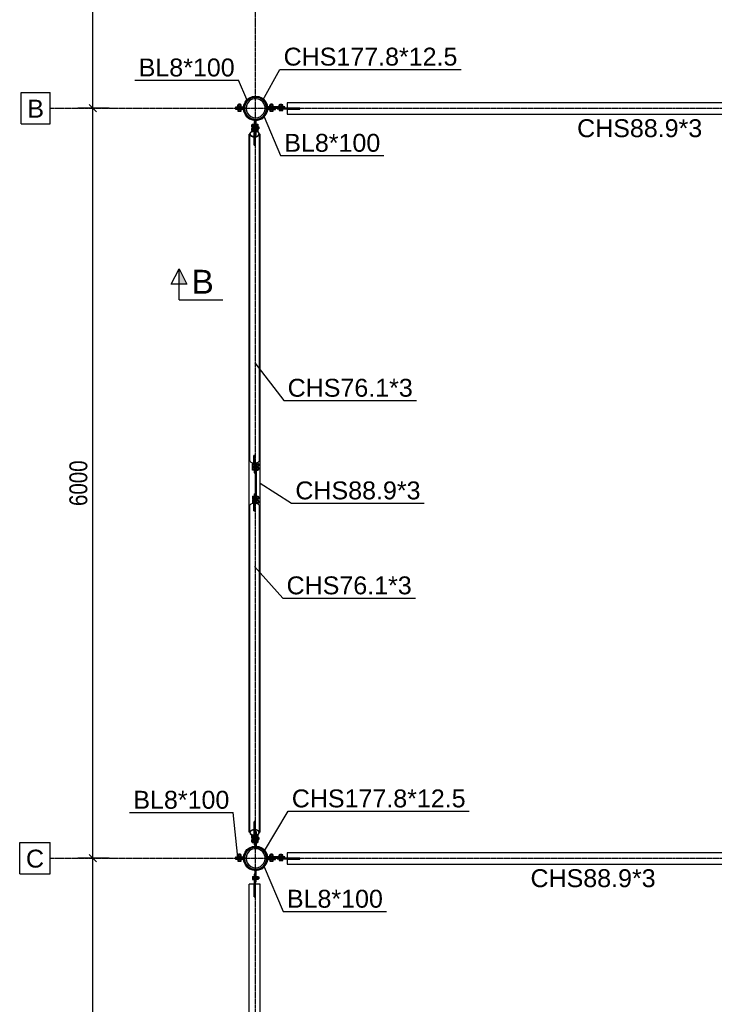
# Model space of a CAD drawing. Header units: millimetres. Extents: x 0 to 142951, y 0 to 27942.
# Tile 46 of 70: x 61060 to 66618, y 13331 to 21208. Entities that reach past the tile are written whole.
import ezdxf

# ---------------------------------------------------------------- set-up
doc = ezdxf.new("R2010")
doc.units = ezdxf.units.MM
doc.linetypes.add('DXK_LINE_DOT3', pattern=[5.9187, 2.979, -0.9799, 0.9799, -0.9799])
doc.styles.add('Arial', font='ARIAL.TTF', dxfattribs={"height": 0.2})
doc.styles.add('Arial Narrow', font='ARIALN.TTF', dxfattribs={"height": 0.2})

# ---------------------------------------------------------------- blocks, each defined once
blk = doc.blocks.new('Part-42593 - 42569')
h = blk.add_hatch(color=6)
h.paths.add_polyline_path([(63036.7, 20500), (63033.7, 20523), (63024.8, 20544.5), (63010.7, 20562.9), (62992.3, 20577), (62970.8, 20585.9), (62947.8, 20588.9), (62924.8, 20585.9), (62903.4, 20577), (62885, 20562.9), (62870.9, 20544.5), (62862, 20523), (62858.9, 20500), (62862, 20477), (62870.9, 20455.6), (62885, 20437.1), (62903.4, 20423), (62924.8, 20414.1), (62947.8, 20411.1), (62970.8, 20414.1), (62992.3, 20423), (63010.7, 20437.1), (63024.8, 20455.6), (63033.7, 20477)])
h.paths.add_polyline_path([(63014, 20461.8), (63001.9, 20446), (62986, 20433.8), (62967.6, 20426.2), (62947.8, 20423.6), (62928.1, 20426.2), (62909.6, 20433.8), (62893.8, 20446), (62881.7, 20461.8), (62874, 20480.2), (62871.4, 20500), (62874, 20519.8), (62881.7, 20538.2), (62893.8, 20554), (62909.6, 20566.2), (62928.1, 20573.8), (62947.8, 20576.4), (62967.6, 20573.8), (62986, 20566.2), (63001.9, 20554), (63014, 20538.2), (63021.6, 20519.8), (63024.2, 20500), (63021.6, 20480.2)])
for radius, start, end in [(88.9, 15, 195), (76.4, 345, 165), (88.9, 195, 15), (76.4, 165, 345)]:
    blk.add_arc((62947.8, 20500), radius, start, end)
blk = doc.blocks.new('Bolt-43667 - 42569')
at = {"color": 7}
for p, q in [((62922.8, 14669.9), (62932.8, 14669.9)), ((62922.8, 14645.9), (62922.8, 14669.9)), ((62922.8, 14657.9), (62932.8, 14657.9)), ((62932.8, 14672.9), (62932.8, 14642.9)), ((62932.8, 14672.9), (62935.8, 14672.9)), ((62951.8, 14672.9), (62954.8, 14672.9)), ((62954.8, 14672.9), (62954.8, 14642.9)), ((62967.8, 14669.9), (62954.8, 14669.9)), ((62954.8, 14657.9), (62967.8, 14657.9)), ((62967.8, 14645.9), (62967.8, 14669.9)), ((62967.8, 14665.9), (62972.8, 14665.9)), ((62972.8, 14665.9), (62972.8, 14649.9)), ((62932.8, 14645.9), (62922.8, 14645.9)), ((62932.8, 14642.9), (62935.8, 14642.9)), ((62951.8, 14642.9), (62954.8, 14642.9)), ((62954.8, 14645.9), (62967.8, 14645.9)), ((62967.8, 14649.9), (62972.8, 14649.9))]:
    blk.add_line(p, q, dxfattribs=at)
blk = doc.blocks.new('Part-42594 - 42569')
h = blk.add_hatch(color=6)
h.paths.add_polyline_path([(63036.7, 14500), (63033.7, 14523), (63024.8, 14544.5), (63010.7, 14562.9), (62992.3, 14577), (62970.8, 14585.9), (62947.8, 14588.9), (62924.8, 14585.9), (62903.4, 14577), (62885, 14562.9), (62870.9, 14544.5), (62862, 14523), (62858.9, 14500), (62862, 14477), (62870.9, 14455.6), (62885, 14437.1), (62903.4, 14423), (62924.8, 14414.1), (62947.8, 14411.1), (62970.8, 14414.1), (62992.3, 14423), (63010.7, 14437.1), (63024.8, 14455.6), (63033.7, 14477)])
h.paths.add_polyline_path([(63014, 14461.8), (63001.9, 14446), (62986, 14433.8), (62967.6, 14426.2), (62947.8, 14423.6), (62928.1, 14426.2), (62909.6, 14433.8), (62893.8, 14446), (62881.7, 14461.8), (62874, 14480.2), (62871.4, 14500), (62874, 14519.8), (62881.7, 14538.2), (62893.8, 14554), (62909.6, 14566.2), (62928.1, 14573.8), (62947.8, 14576.4), (62967.6, 14573.8), (62986, 14566.2), (63001.9, 14554), (63014, 14538.2), (63021.6, 14519.8), (63024.2, 14500), (63021.6, 14480.2)])
for radius, start, end in [(88.9, 15, 195), (76.4, 345, 165), (88.9, 195, 15), (76.4, 165, 345)]:
    blk.add_arc((62947.8, 14500), radius, start, end)
blk = doc.blocks.new('Bolt-43548 - 42569')
at = {"color": 7}
for p, q in [((62834.7, 14513), (62804.7, 14513)), ((62804.7, 14510), (62804.7, 14513)), ((62833.6, 14526), (62805.8, 14526)), ((62805.8, 14513), (62805.8, 14526)), ((62827.7, 14532), (62811.7, 14532)), ((62811.7, 14526), (62811.7, 14532)), ((62811.7, 14498), (62811.7, 14502)), ((62812.8, 14513), (62812.8, 14526)), ((62826.6, 14513), (62826.6, 14526)), ((62827.7, 14526), (62827.7, 14532)), ((62827.7, 14498), (62827.7, 14502)), ((62833.6, 14513), (62833.6, 14526)), ((62834.7, 14510), (62834.7, 14513)), ((62804.7, 14487), (62804.7, 14490)), ((62834.7, 14487), (62804.7, 14487)), ((62805.8, 14487), (62805.8, 14477)), ((62805.8, 14477), (62833.6, 14477)), ((62812.8, 14477), (62812.8, 14487)), ((62826.6, 14477), (62826.6, 14487)), ((62833.6, 14477), (62833.6, 14487)), ((62834.7, 14487), (62834.7, 14490))]:
    blk.add_line(p, q, dxfattribs=at)
blk = doc.blocks.new('Bolt-43549 - 42569')
at = {"color": 7}
for p, q in [((63091, 14513), (63061, 14513)), ((63061, 14510), (63061, 14513)), ((63089.8, 14526), (63062.1, 14526)), ((63062.1, 14513), (63062.1, 14526)), ((63084, 14532), (63068, 14532)), ((63068, 14526), (63068, 14532)), ((63068, 14498), (63068, 14502)), ((63069, 14513), (63069, 14526)), ((63082.9, 14513), (63082.9, 14526)), ((63084, 14526), (63084, 14532)), ((63084, 14498), (63084, 14502)), ((63089.8, 14513), (63089.8, 14526)), ((63091, 14510), (63091, 14513)), ((63061, 14487), (63061, 14490)), ((63091, 14487), (63061, 14487)), ((63062.1, 14487), (63062.1, 14477)), ((63062.1, 14477), (63089.8, 14477)), ((63069, 14477), (63069, 14487)), ((63082.9, 14477), (63082.9, 14487)), ((63089.8, 14477), (63089.8, 14487)), ((63091, 14487), (63091, 14490))]:
    blk.add_line(p, q, dxfattribs=at)
blk = doc.blocks.new('Part-43718 - 42569')
at = {"color": 7}
for p, q in [((62943.8, 14714.9), (62951.8, 14714.9)), ((62943.8, 14588.9), (62943.8, 14697.5)), ((62951.8, 14714.9), (62951.8, 14588.9)), ((62943.8, 14598.9), (62951.8, 14598.9)), ((62951.8, 14588.9), (62943.8, 14588.9))]:
    blk.add_line(p, q, dxfattribs=at)
blk = doc.blocks.new('Part-43541 - 42569')
at = {"color": 7}
for p, q in [((62878.9, 14568.9), (62899.1, 14584.4)), ((62884.6, 14563.2), (62903.1, 14577.4)), ((62899.1, 14584.4), (62922.6, 14594.1)), ((62903.1, 14577.4), (62924.7, 14586.4)), ((62922.6, 14594.1), (62943.8, 14596.9)), ((62924.7, 14586.4), (62944, 14588.9)), ((62951.6, 14588.9), (62971, 14586.4)), ((62951.8, 14596.9), (62973.1, 14594.1)), ((62971, 14586.4), (62992.5, 14577.4)), ((62973.1, 14594.1), (62996.6, 14584.4)), ((62992.5, 14577.4), (63011.1, 14563.2)), ((62996.6, 14584.4), (63016.8, 14568.9)), ((62789.7, 14510), (62844.7, 14510)), ((62789.7, 14502), (62789.7, 14510)), ((62844.7, 14502), (62789.7, 14502)), ((62848.4, 14510.9), (62844.7, 14510)), ((62844.7, 14502), (62852.1, 14503.8)), ((62851.2, 14513.4), (62848.4, 14510.9)), ((62852.6, 14517), (62851.2, 14513.4)), ((62852.1, 14503.8), (62857.8, 14508.8)), ((62852.6, 14517), (62853.7, 14525.2)), ((62853.7, 14525.2), (62863.4, 14548.7)), ((62857.8, 14508.8), (62860.5, 14515.9)), ((62860.5, 14515.9), (62861.5, 14523.1)), ((62861.5, 14523.1), (62870.4, 14544.7)), ((62863.4, 14548.7), (62878.9, 14568.9)), ((62870.4, 14544.7), (62884.6, 14563.2)), ((63025.3, 14544.7), (63011.1, 14563.2)), ((63032.3, 14548.7), (63016.8, 14568.9)), ((63034.2, 14523.1), (63025.3, 14544.7)), ((63042, 14525.2), (63032.3, 14548.7)), ((63035.1, 14515.9), (63034.2, 14523.1)), ((63035.1, 14515.9), (63037.9, 14508.8)), ((63037.9, 14508.8), (63043.6, 14503.8)), ((63043.1, 14517), (63042, 14525.2)), ((63044.5, 14513.4), (63043.1, 14517)), ((63043.6, 14503.8), (63051, 14502)), ((63047.3, 14510.9), (63044.5, 14513.4)), ((63051, 14510), (63047.3, 14510.9)), ((63181, 14510), (63051, 14510)), ((63051, 14502), (63181, 14502)), ((63181, 14502), (63181, 14510))]:
    blk.add_line(p, q, dxfattribs=at)
blk = doc.blocks.new('Part-43543 - 42569')
at = {"color": 7}
for p, q in [((63121, 14502), (63121, 14494)), ((63121, 14502), (63301, 14502)), ((63121, 14494), (63301, 14494)), ((63301, 14502), (63301, 14494))]:
    blk.add_line(p, q, dxfattribs=at)
blk = doc.blocks.new('Part-43539 - 42569')
at = {"color": 7}
for p, q in [((68094.7, 14542.5), (63201, 14542.5)), ((63201, 14542.5), (63201, 14502.5)), ((63201, 14502.5), (63302, 14502.5)), ((63302, 14493.5), (63302, 14502.5)), ((67993.7, 14502.5), (68094.7, 14502.5)), ((67993.7, 14502.5), (67993.7, 14493.5)), ((68094.7, 14542.5), (68094.7, 14502.5)), ((63201, 14493.5), (63302, 14493.5)), ((63201, 14493.5), (63201, 14453.6)), ((63201, 14453.6), (68094.7, 14453.6)), ((67993.7, 14493.5), (68094.7, 14493.5)), ((68094.7, 14493.5), (68094.7, 14453.6))]:
    blk.add_line(p, q, dxfattribs=at)
blk = doc.blocks.new('Bolt-43728 - 42569')
at = {"color": 7}
for p, q in [((62914.8, 14678.8), (62914.8, 14663.1)), ((62914.8, 14678.8), (62919.8, 14678.8)), ((62914.8, 14663.1), (62919.8, 14663.1)), ((62919.8, 14684.6), (62919.8, 14657.3)), ((62919.8, 14684.6), (62921.7, 14684.6)), ((62919.8, 14675.7), (62932.8, 14675.7)), ((62919.8, 14662.1), (62932.8, 14662.1)), ((62919.8, 14657.3), (62932.8, 14657.3)), ((62919.8, 14653.8), (62919.8, 14626.5)), ((62919.8, 14653.8), (62932.8, 14653.8)), ((62932.8, 14682.1), (62932.8, 14656.2)), ((62932.8, 14656.2), (62935.8, 14656.2)), ((62932.8, 14655), (62932.8, 14625.4)), ((62932.8, 14655), (62935.8, 14655)), ((62934.8, 14685.7), (62935.8, 14685.7)), ((62951.8, 14656.2), (62954.8, 14656.2)), ((62951.8, 14655), (62954.8, 14655)), ((62954.8, 14683.3), (62954.8, 14656.2)), ((62954.8, 14675.7), (62964.8, 14675.7)), ((62954.8, 14662.1), (62964.8, 14662.1)), ((62954.8, 14657.3), (62964.8, 14657.3)), ((62954.8, 14655), (62954.8, 14625.4)), ((62954.8, 14653.8), (62964.8, 14653.8)), ((62958, 14684.6), (62964.8, 14684.6)), ((62964.8, 14684.6), (62964.8, 14657.3)), ((62964.8, 14653.8), (62964.8, 14626.5)), ((62914.8, 14648.1), (62914.8, 14632.3)), ((62914.8, 14648.1), (62919.8, 14648.1)), ((62914.8, 14632.3), (62919.8, 14632.3)), ((62919.8, 14645), (62932.8, 14645)), ((62919.8, 14631.3), (62932.8, 14631.3)), ((62919.8, 14626.5), (62932.8, 14626.5)), ((62932.8, 14625.4), (62935.8, 14625.4)), ((62951.8, 14625.4), (62954.8, 14625.4)), ((62954.8, 14645), (62964.8, 14645)), ((62954.8, 14631.3), (62964.8, 14631.3)), ((62954.8, 14626.5), (62964.8, 14626.5))]:
    blk.add_line(p, q, dxfattribs=at)
blk = doc.blocks.new('Part-43540 - 42569')
at = {"color": 7}
for p, q in [((62789.7, 14498), (62844.7, 14498)), ((62789.7, 14490), (62789.7, 14498)), ((62852.1, 14496.2), (62844.7, 14498)), ((62857.8, 14491.2), (62852.1, 14496.2)), ((63043.6, 14496.2), (63037.9, 14491.2)), ((63051, 14498), (63043.6, 14496.2)), ((63106, 14498), (63051, 14498)), ((63106, 14490), (63106, 14498)), ((62844.7, 14490), (62789.7, 14490)), ((62844.7, 14490), (62848.4, 14489.1)), ((62848.4, 14489.1), (62851.2, 14486.6)), ((62851.2, 14486.6), (62852.6, 14483)), ((62853.7, 14474.8), (62852.6, 14483)), ((62863.4, 14451.3), (62853.7, 14474.8)), ((62860.5, 14484.1), (62857.8, 14491.2)), ((62861.5, 14476.9), (62860.5, 14484.1)), ((62870.4, 14455.3), (62861.5, 14476.9)), ((62878.9, 14431.1), (62863.4, 14451.3)), ((62884.6, 14436.8), (62870.4, 14455.3)), ((62878.9, 14431.1), (62899.1, 14415.6)), ((62884.6, 14436.8), (62903.1, 14422.6)), ((62899.1, 14415.6), (62922.6, 14405.9)), ((62903.1, 14422.6), (62924.7, 14413.6)), ((62971, 14413.6), (62992.5, 14422.6)), ((62973.1, 14405.9), (62996.6, 14415.6)), ((62992.5, 14422.6), (63011.1, 14436.8)), ((62996.6, 14415.6), (63016.8, 14431.1)), ((63011.1, 14436.8), (63025.3, 14455.3)), ((63016.8, 14431.1), (63032.3, 14451.3)), ((63025.3, 14455.3), (63034.2, 14476.9)), ((63032.3, 14451.3), (63042, 14474.8)), ((63034.2, 14476.9), (63035.1, 14484.1)), ((63037.9, 14491.2), (63035.1, 14484.1)), ((63042, 14474.8), (63043.1, 14483)), ((63043.1, 14483), (63044.5, 14486.6)), ((63044.5, 14486.6), (63047.3, 14489.1)), ((63047.3, 14489.1), (63051, 14490)), ((63051, 14490), (63106, 14490)), ((62922.6, 14405.9), (62947.8, 14402.5)), ((62924.7, 14413.6), (62947.8, 14410.6)), ((62947.8, 14410.6), (62971, 14413.6)), ((62947.8, 14402.5), (62973.1, 14405.9))]:
    blk.add_line(p, q, dxfattribs=at)
blk = doc.blocks.new('Bolt-43550 - 42569')
at = {"color": 7}
for p, q in [((63166, 14513), (63136, 14513)), ((63136, 14510), (63136, 14513)), ((63136, 14491), (63136, 14494)), ((63164.8, 14526), (63137.1, 14526)), ((63137.1, 14513), (63137.1, 14526)), ((63159, 14531), (63143, 14531)), ((63143, 14526), (63143, 14531)), ((63144, 14513), (63144, 14526)), ((63157.9, 14513), (63157.9, 14526)), ((63159, 14526), (63159, 14531)), ((63164.8, 14513), (63164.8, 14526)), ((63166, 14510), (63166, 14513)), ((63166, 14491), (63166, 14494)), ((63166, 14491), (63136, 14491)), ((63137.1, 14491), (63137.1, 14481)), ((63137.1, 14481), (63164.8, 14481)), ((63144, 14481), (63144, 14491)), ((63157.9, 14481), (63157.9, 14491)), ((63164.8, 14481), (63164.8, 14491))]:
    blk.add_line(p, q, dxfattribs=at)
blk = doc.blocks.new('Part-43586 - 42569')
at = {"color": 7}
for p, q in [((62895.4, 8707.9), (62895.4, 14292.1)), ((62935.3, 14292.1), (62895.4, 14292.1)), ((62935.3, 14191.1), (62935.3, 14292.1)), ((62944.3, 14191.1), (62944.3, 14292.1)), ((62984.3, 14292.1), (62944.3, 14292.1)), ((62984.3, 8707.9), (62984.3, 14292.1)), ((62935.3, 14191.1), (62944.3, 14191.1)), ((62935.3, 8707.9), (62935.3, 8808.9)), ((62944.3, 8808.9), (62935.3, 8808.9)), ((62944.3, 8707.9), (62944.3, 8808.9)), ((62935.3, 8707.9), (62895.4, 8707.9)), ((62984.3, 8707.9), (62944.3, 8707.9))]:
    blk.add_line(p, q, dxfattribs=at)
blk = doc.blocks.new('Part-43592 - 42569')
at = {"color": 7}
for p, q in [((62943.8, 14312.1), (62943.8, 14402)), ((62943.8, 14402), (62951.8, 14402)), ((62951.8, 14312.1), (62951.8, 14402)), ((62943.8, 14312.1), (62951.8, 14312.1))]:
    blk.add_line(p, q, dxfattribs=at)
blk = doc.blocks.new('Part-43593 - 42569')
at = {"color": 7}
for p, q in [((62943.8, 14372.1), (62935.8, 14372.1)), ((62935.8, 14372.1), (62935.8, 14192.1)), ((62943.8, 14372.1), (62943.8, 14192.1)), ((62943.8, 14192.1), (62935.8, 14192.1))]:
    blk.add_line(p, q, dxfattribs=at)
blk = doc.blocks.new('Bolt-43594 - 42569')
at = {"color": 7}
for p, q in [((62922.8, 14354.1), (62932.8, 14354.1)), ((62922.8, 14354.1), (62922.8, 14330.1)), ((62922.8, 14342.1), (62932.8, 14342.1)), ((62932.8, 14357.1), (62932.8, 14327.1)), ((62932.8, 14357.1), (62935.8, 14357.1)), ((62951.8, 14357.1), (62954.8, 14357.1)), ((62954.8, 14357.1), (62954.8, 14327.1)), ((62954.8, 14354.1), (62967.8, 14354.1)), ((62954.8, 14342.1), (62967.8, 14342.1)), ((62967.8, 14354.1), (62967.8, 14330.1)), ((62967.8, 14350.1), (62972.8, 14350.1)), ((62972.8, 14350.1), (62972.8, 14334.1)), ((62922.8, 14330.1), (62932.8, 14330.1)), ((62932.8, 14327.1), (62935.8, 14327.1)), ((62951.8, 14327.1), (62954.8, 14327.1)), ((62967.8, 14330.1), (62954.8, 14330.1)), ((62967.8, 14334.1), (62972.8, 14334.1))]:
    blk.add_line(p, q, dxfattribs=at)
blk = doc.blocks.new('Part-43650 - 42569')
at = {"color": 7}
for p, q in [((68094.7, 20542.5), (63201, 20542.5)), ((63201, 20542.5), (63201, 20502.5)), ((63201, 20502.5), (63302, 20502.5)), ((63201, 20493.5), (63302, 20493.5)), ((63201, 20493.5), (63201, 20453.6)), ((63302, 20493.5), (63302, 20502.5)), ((67993.7, 20502.5), (68094.7, 20502.5)), ((67993.7, 20502.5), (67993.7, 20493.5)), ((67993.7, 20493.5), (68094.7, 20493.5)), ((68094.7, 20542.5), (68094.7, 20502.5)), ((68094.7, 20493.5), (68094.7, 20453.6)), ((63201, 20453.6), (68094.7, 20453.6))]:
    blk.add_line(p, q, dxfattribs=at)
blk = doc.blocks.new('Part-43651 - 42569')
at = {"color": 7}
for p, q in [((62789.7, 20498), (62844.7, 20498)), ((62789.7, 20490), (62789.7, 20498)), ((62844.7, 20490), (62789.7, 20490)), ((62852.1, 20496.2), (62844.7, 20498)), ((62844.7, 20490), (62848.4, 20489.1)), ((62848.4, 20489.1), (62851.2, 20486.6)), ((62851.2, 20486.6), (62852.6, 20483)), ((62857.8, 20491.2), (62852.1, 20496.2)), ((62853.7, 20474.8), (62852.6, 20483)), ((62860.5, 20484.1), (62857.8, 20491.2)), ((62861.5, 20476.9), (62860.5, 20484.1)), ((63034.2, 20476.9), (63035.1, 20484.1)), ((63037.9, 20491.2), (63035.1, 20484.1)), ((63043.6, 20496.2), (63037.9, 20491.2)), ((63042, 20474.8), (63043.1, 20483)), ((63043.1, 20483), (63044.5, 20486.6)), ((63051, 20498), (63043.6, 20496.2)), ((63044.5, 20486.6), (63047.3, 20489.1)), ((63047.3, 20489.1), (63051, 20490)), ((63106, 20498), (63051, 20498)), ((63051, 20490), (63106, 20490)), ((63106, 20490), (63106, 20498)), ((62863.4, 20451.3), (62853.7, 20474.8)), ((62870.4, 20455.3), (62861.5, 20476.9)), ((62878.9, 20431.1), (62863.4, 20451.3)), ((62884.6, 20436.8), (62870.4, 20455.3)), ((62878.9, 20431.1), (62899.1, 20415.6)), ((62884.6, 20436.8), (62903.1, 20422.6)), ((62899.1, 20415.6), (62922.6, 20405.9)), ((62903.1, 20422.6), (62924.7, 20413.6)), ((62922.6, 20405.9), (62943.8, 20403.1)), ((62924.7, 20413.6), (62944, 20411.1)), ((62951.6, 20411.1), (62971, 20413.6)), ((62951.8, 20403.1), (62973.1, 20405.9)), ((62971, 20413.6), (62992.5, 20422.6)), ((62973.1, 20405.9), (62996.6, 20415.6)), ((62992.5, 20422.6), (63011.1, 20436.8)), ((62996.6, 20415.6), (63016.8, 20431.1)), ((63011.1, 20436.8), (63025.3, 20455.3)), ((63016.8, 20431.1), (63032.3, 20451.3)), ((63025.3, 20455.3), (63034.2, 20476.9)), ((63032.3, 20451.3), (63042, 20474.8))]:
    blk.add_line(p, q, dxfattribs=at)
blk = doc.blocks.new('Part-43652 - 42569')
at = {"color": 7}
for p, q in [((62863.4, 20548.7), (62878.9, 20568.9)), ((62870.4, 20544.7), (62884.6, 20563.2)), ((62878.9, 20568.9), (62899.1, 20584.4)), ((62884.6, 20563.2), (62903.1, 20577.4)), ((62899.1, 20584.4), (62922.6, 20594.1)), ((62903.1, 20577.4), (62924.7, 20586.4)), ((62922.6, 20594.1), (62947.8, 20597.5)), ((62924.7, 20586.4), (62947.8, 20589.4)), ((62947.8, 20597.5), (62973.1, 20594.1)), ((62947.8, 20589.4), (62971, 20586.4)), ((62971, 20586.4), (62992.5, 20577.4)), ((62973.1, 20594.1), (62996.6, 20584.4)), ((62992.5, 20577.4), (63011.1, 20563.2)), ((62996.6, 20584.4), (63016.8, 20568.9)), ((63025.3, 20544.7), (63011.1, 20563.2)), ((63032.3, 20548.7), (63016.8, 20568.9)), ((62789.7, 20510), (62844.7, 20510)), ((62789.7, 20502), (62789.7, 20510)), ((62844.7, 20502), (62789.7, 20502)), ((62848.4, 20510.9), (62844.7, 20510)), ((62844.7, 20502), (62852.1, 20503.8)), ((62851.2, 20513.4), (62848.4, 20510.9)), ((62852.6, 20517), (62851.2, 20513.4)), ((62852.1, 20503.8), (62857.8, 20508.8)), ((62852.6, 20517), (62853.7, 20525.2)), ((62853.7, 20525.2), (62863.4, 20548.7)), ((62857.8, 20508.8), (62860.5, 20515.9)), ((62860.5, 20515.9), (62861.5, 20523.1)), ((62861.5, 20523.1), (62870.4, 20544.7)), ((63034.2, 20523.1), (63025.3, 20544.7)), ((63042, 20525.2), (63032.3, 20548.7)), ((63035.1, 20515.9), (63034.2, 20523.1)), ((63035.1, 20515.9), (63037.9, 20508.8)), ((63037.9, 20508.8), (63043.6, 20503.8)), ((63043.1, 20517), (63042, 20525.2)), ((63044.5, 20513.4), (63043.1, 20517)), ((63043.6, 20503.8), (63051, 20502)), ((63047.3, 20510.9), (63044.5, 20513.4)), ((63051, 20510), (63047.3, 20510.9)), ((63181, 20510), (63051, 20510)), ((63051, 20502), (63181, 20502)), ((63181, 20502), (63181, 20510))]:
    blk.add_line(p, q, dxfattribs=at)
blk = doc.blocks.new('Part-43653 - 42569')
at = {"color": 7}
for p, q in [((62895.4, 14707.9), (62895.4, 20292.1)), ((62901.8, 20292.1), (62895.4, 20292.1)), ((62934.8, 20292.1), (62935.3, 20292.1)), ((62935.3, 20255.9), (62935.3, 20292.1)), ((62944.3, 20255.9), (62944.3, 20285.1)), ((62977.9, 20292.1), (62984.3, 20292.1)), ((62984.3, 14707.9), (62984.3, 20292.1)), ((62935.3, 14707.9), (62935.3, 14744.1)), ((62944.3, 14714.9), (62944.3, 14744.1)), ((62901.8, 14707.9), (62895.4, 14707.9)), ((62934.8, 14707.9), (62935.3, 14707.9)), ((62984.3, 14707.9), (62977.9, 14707.9))]:
    blk.add_line(p, q, dxfattribs=at)
blk = doc.blocks.new('Part-43655 - 42569')
at = {"color": 7}
for p, q in [((63121, 20502), (63121, 20494)), ((63121, 20502), (63301, 20502)), ((63121, 20494), (63301, 20494)), ((63301, 20502), (63301, 20494))]:
    blk.add_line(p, q, dxfattribs=at)
blk = doc.blocks.new('Bolt-43657 - 42569')
at = {"color": 7}
for p, q in [((62834.7, 20513), (62804.7, 20513)), ((62804.7, 20510), (62804.7, 20513)), ((62804.7, 20487), (62804.7, 20490)), ((62834.7, 20487), (62804.7, 20487)), ((62833.6, 20526), (62805.8, 20526)), ((62805.8, 20513), (62805.8, 20526)), ((62805.8, 20487), (62805.8, 20477)), ((62827.7, 20532), (62811.7, 20532)), ((62811.7, 20526), (62811.7, 20532)), ((62811.7, 20498), (62811.7, 20502)), ((62812.8, 20513), (62812.8, 20526)), ((62812.8, 20477), (62812.8, 20487)), ((62826.6, 20513), (62826.6, 20526)), ((62826.6, 20477), (62826.6, 20487)), ((62827.7, 20526), (62827.7, 20532)), ((62827.7, 20498), (62827.7, 20502)), ((62833.6, 20513), (62833.6, 20526)), ((62833.6, 20477), (62833.6, 20487)), ((62834.7, 20510), (62834.7, 20513)), ((62834.7, 20487), (62834.7, 20490)), ((62805.8, 20477), (62833.6, 20477))]:
    blk.add_line(p, q, dxfattribs=at)
blk = doc.blocks.new('Bolt-43658 - 42569')
at = {"color": 7}
for p, q in [((63091, 20513), (63061, 20513)), ((63061, 20510), (63061, 20513)), ((63061, 20487), (63061, 20490)), ((63091, 20487), (63061, 20487)), ((63089.8, 20526), (63062.1, 20526)), ((63062.1, 20513), (63062.1, 20526)), ((63062.1, 20487), (63062.1, 20477)), ((63084, 20532), (63068, 20532)), ((63068, 20526), (63068, 20532)), ((63068, 20498), (63068, 20502)), ((63069, 20513), (63069, 20526)), ((63069, 20477), (63069, 20487)), ((63082.9, 20513), (63082.9, 20526)), ((63082.9, 20477), (63082.9, 20487)), ((63084, 20526), (63084, 20532)), ((63084, 20498), (63084, 20502)), ((63089.8, 20513), (63089.8, 20526)), ((63089.8, 20477), (63089.8, 20487)), ((63091, 20510), (63091, 20513)), ((63091, 20487), (63091, 20490)), ((63062.1, 20477), (63089.8, 20477))]:
    blk.add_line(p, q, dxfattribs=at)
blk = doc.blocks.new('Bolt-43659 - 42569')
at = {"color": 7}
for p, q in [((63166, 20513), (63136, 20513)), ((63136, 20510), (63136, 20513)), ((63136, 20491), (63136, 20494)), ((63166, 20491), (63136, 20491)), ((63164.8, 20526), (63137.1, 20526)), ((63137.1, 20513), (63137.1, 20526)), ((63137.1, 20491), (63137.1, 20481)), ((63137.1, 20481), (63164.8, 20481)), ((63159, 20531), (63143, 20531)), ((63143, 20526), (63143, 20531)), ((63144, 20513), (63144, 20526)), ((63144, 20481), (63144, 20491)), ((63157.9, 20513), (63157.9, 20526)), ((63157.9, 20481), (63157.9, 20491)), ((63159, 20526), (63159, 20531)), ((63164.8, 20513), (63164.8, 20526)), ((63164.8, 20481), (63164.8, 20491)), ((63166, 20510), (63166, 20513)), ((63166, 20491), (63166, 20494))]:
    blk.add_line(p, q, dxfattribs=at)
blk = doc.blocks.new('Bolt-43663 - 42569')
at = {"color": 7}
for p, q in [((62922.8, 20354.1), (62932.8, 20354.1)), ((62922.8, 20354.1), (62922.8, 20330.1)), ((62922.8, 20342.1), (62932.8, 20342.1)), ((62922.8, 20330.1), (62932.8, 20330.1)), ((62932.8, 20357.1), (62932.8, 20327.1)), ((62932.8, 20357.1), (62935.8, 20357.1)), ((62932.8, 20327.1), (62935.8, 20327.1)), ((62951.8, 20357.1), (62954.8, 20357.1)), ((62951.8, 20327.1), (62954.8, 20327.1)), ((62954.8, 20357.1), (62954.8, 20327.1)), ((62954.8, 20354.1), (62967.8, 20354.1)), ((62954.8, 20342.1), (62967.8, 20342.1)), ((62967.8, 20330.1), (62954.8, 20330.1)), ((62967.8, 20354.1), (62967.8, 20330.1)), ((62967.8, 20350.1), (62972.8, 20350.1)), ((62967.8, 20334.1), (62972.8, 20334.1)), ((62972.8, 20350.1), (62972.8, 20334.1))]:
    blk.add_line(p, q, dxfattribs=at)
blk = doc.blocks.new('Part-43712 - 42569')
at = {"color": 7}
for p, q in [((62904.7, 20303.8), (62901.8, 20294.5)), ((62901.8, 17682.9), (62901.8, 20294.5)), ((62901.8, 20294.5), (62904.7, 20285.1)), ((62912.9, 20311.6), (62904.7, 20303.8)), ((62904.7, 20285.1), (62912.9, 20277.3)), ((62904.8, 20294.5), (62907.5, 20303)), ((62907.5, 20285.9), (62904.8, 20294.5)), ((62907.5, 20303), (62915.1, 20310.3)), ((62915.1, 20278.6), (62907.5, 20285.9)), ((62925.3, 20316.9), (62912.9, 20311.6)), ((62912.9, 20277.3), (62925.3, 20272)), ((62915.1, 20310.3), (62926.4, 20315.1)), ((62926.4, 20273.8), (62915.1, 20278.6)), ((62934.8, 20318.1), (62925.3, 20316.9)), ((62925.3, 20272), (62934.8, 20270.8)), ((62926.4, 20315.1), (62934.8, 20316.2)), ((62934.8, 20272.7), (62926.4, 20273.8)), ((62934.8, 20318.1), (62934.8, 20208.5)), ((62934.8, 20255.8), (62935.8, 20256)), ((62934.8, 20253.9), (62935.8, 20254.1)), ((62943.8, 20256), (62944.8, 20255.8)), ((62943.8, 20254.1), (62944.8, 20253.9)), ((62944.8, 20285.1), (62944.8, 20208.5)), ((62953.3, 20273.8), (62944.8, 20272.7)), ((62944.8, 20270.8), (62954.4, 20272)), ((62954.4, 20316.9), (62951.8, 20317.2)), ((62951.8, 20315.3), (62953.3, 20315.1)), ((62953.3, 20315.1), (62964.6, 20310.3)), ((62964.6, 20278.6), (62953.3, 20273.8)), ((62966.7, 20311.6), (62954.4, 20316.9)), ((62954.4, 20272), (62966.7, 20277.3)), ((62964.6, 20310.3), (62972.2, 20303)), ((62972.2, 20285.9), (62964.6, 20278.6)), ((62975, 20303.8), (62966.7, 20311.6)), ((62966.7, 20277.3), (62975, 20285.1)), ((62972.2, 20303), (62974.9, 20294.5)), ((62974.9, 20294.5), (62972.2, 20285.9)), ((62977.9, 20294.5), (62975, 20303.8)), ((62975, 20285.1), (62977.9, 20294.5)), ((62977.9, 17682.9), (62977.9, 20294.5)), ((62934.8, 20210.4), (62935.8, 20210.3)), ((62934.8, 20208.5), (62935.8, 20208.3)), ((62943.8, 20210.3), (62944.8, 20210.4)), ((62943.8, 20208.3), (62944.8, 20208.5)), ((62904.7, 17673.6), (62901.8, 17682.9)), ((62912.9, 17665.7), (62904.7, 17673.6)), ((62925.3, 17660.5), (62912.9, 17665.7)), ((62934.8, 17659.2), (62925.3, 17660.5)), ((62934.8, 17659.2), (62934.8, 17721.5)), ((62939.8, 17720.9), (62934.8, 17721.5)), ((62944.8, 17721.5), (62939.8, 17720.9)), ((62944.8, 17659.2), (62944.8, 17721.5)), ((62954.4, 17660.5), (62944.8, 17659.2)), ((62966.7, 17665.7), (62954.4, 17660.5)), ((62975, 17673.6), (62966.7, 17665.7)), ((62977.9, 17682.9), (62975, 17673.6))]:
    blk.add_line(p, q, dxfattribs=at)
blk = doc.blocks.new('Part-43715 - 42569')
at = {"color": 7}
for p, q in [((62904.7, 17326.4), (62912.9, 17334.3)), ((62912.9, 17334.3), (62925.3, 17339.5)), ((62925.3, 17339.5), (62934.8, 17340.8)), ((62934.8, 17278.5), (62934.8, 17340.8)), ((62944.8, 17278.5), (62944.8, 17340.8)), ((62944.8, 17340.8), (62954.4, 17339.5)), ((62954.4, 17339.5), (62966.7, 17334.3)), ((62966.7, 17334.3), (62975, 17326.4)), ((62901.8, 17317.1), (62904.7, 17326.4)), ((62901.8, 14705.5), (62901.8, 17317.1)), ((62934.8, 17278.5), (62939.8, 17279.1)), ((62939.8, 17279.1), (62944.8, 17278.5)), ((62975, 17326.4), (62977.9, 17317.1)), ((62977.9, 14705.5), (62977.9, 17317.1)), ((62934.8, 14791.5), (62935.8, 14791.7)), ((62934.8, 14791.5), (62934.8, 14681.9)), ((62934.8, 14789.6), (62935.8, 14789.7)), ((62934.8, 14746.1), (62935.8, 14745.9)), ((62934.8, 14744.2), (62935.8, 14744)), ((62943.8, 14791.7), (62944.8, 14791.5)), ((62943.8, 14789.7), (62944.8, 14789.6)), ((62943.8, 14745.9), (62944.8, 14746.1)), ((62943.8, 14744), (62944.8, 14744.2)), ((62944.8, 14791.5), (62944.8, 14714.9)), ((62904.7, 14714.9), (62901.8, 14705.5)), ((62901.8, 14705.5), (62904.7, 14696.2)), ((62912.9, 14722.7), (62904.7, 14714.9)), ((62904.7, 14696.2), (62912.9, 14688.4)), ((62904.8, 14705.5), (62907.5, 14714.1)), ((62907.5, 14697), (62904.8, 14705.5)), ((62907.5, 14714.1), (62915.1, 14721.4)), ((62915.1, 14689.7), (62907.5, 14697)), ((62925.3, 14728), (62912.9, 14722.7)), ((62912.9, 14688.4), (62925.3, 14683.1)), ((62915.1, 14721.4), (62926.4, 14726.2)), ((62926.4, 14684.9), (62915.1, 14689.7)), ((62934.8, 14729.2), (62925.3, 14728)), ((62925.3, 14683.1), (62934.8, 14681.9)), ((62926.4, 14726.2), (62934.8, 14727.3)), ((62934.8, 14683.8), (62926.4, 14684.9)), ((62954.4, 14728), (62944.8, 14729.2)), ((62944.8, 14727.3), (62953.3, 14726.2)), ((62953.3, 14684.9), (62951.8, 14684.7)), ((62951.8, 14682.8), (62954.4, 14683.1)), ((62953.3, 14726.2), (62964.6, 14721.4)), ((62964.6, 14689.7), (62953.3, 14684.9)), ((62966.7, 14722.7), (62954.4, 14728)), ((62954.4, 14683.1), (62966.7, 14688.4)), ((62964.6, 14721.4), (62972.2, 14714.1)), ((62972.2, 14697), (62964.6, 14689.7)), ((62975, 14714.9), (62966.7, 14722.7)), ((62966.7, 14688.4), (62975, 14696.2)), ((62972.2, 14714.1), (62974.9, 14705.5)), ((62974.9, 14705.5), (62972.2, 14697)), ((62977.9, 14705.5), (62975, 14714.9)), ((62975, 14696.2), (62977.9, 14705.5))]:
    blk.add_line(p, q, dxfattribs=at)
blk = doc.blocks.new('Part-43716 - 42569')
at = {"color": 7}
for p, q in [((62951.8, 20411.1), (62943.8, 20411.1)), ((62943.8, 20411.1), (62943.8, 20302.5)), ((62951.8, 20285.1), (62951.8, 20411.1)), ((62943.8, 20401.1), (62951.8, 20401.1)), ((62951.8, 20285.1), (62943.8, 20285.1))]:
    blk.add_line(p, q, dxfattribs=at)
blk = doc.blocks.new('Part-43719 - 42569')
at = {"color": 7}
for p, q in [((62935.8, 20393.7), (62935.8, 20205.4)), ((62935.8, 20393.7), (62943.8, 20393.7)), ((62935.8, 20364.3), (62943.8, 20364.3)), ((62935.8, 20336.2), (62943.8, 20336.2)), ((62943.8, 20205.4), (62943.8, 20302.5)), ((62935.8, 20205.4), (62943.8, 20205.4))]:
    blk.add_line(p, q, dxfattribs=at)
blk = doc.blocks.new('Part-43721 - 42569')
at = {"color": 7}
for p, q in [((62935.8, 14794.6), (62935.8, 14606.3)), ((62943.8, 14794.6), (62935.8, 14794.6)), ((62943.8, 14697.5), (62943.8, 14794.6)), ((62935.8, 14663.8), (62943.8, 14663.8)), ((62935.8, 14635.7), (62943.8, 14635.7)), ((62935.8, 14606.3), (62943.8, 14606.3))]:
    blk.add_line(p, q, dxfattribs=at)
blk = doc.blocks.new('Bolt-43725 - 42569')
at = {"color": 7}
for p, q in [((62914.8, 20367.7), (62914.8, 20351.9)), ((62914.8, 20367.7), (62919.8, 20367.7)), ((62914.8, 20351.9), (62919.8, 20351.9)), ((62914.8, 20336.9), (62914.8, 20321.2)), ((62914.8, 20336.9), (62919.8, 20336.9)), ((62919.8, 20373.5), (62919.8, 20346.2)), ((62919.8, 20373.5), (62932.8, 20373.5)), ((62919.8, 20364.6), (62932.8, 20364.6)), ((62919.8, 20351), (62932.8, 20351)), ((62919.8, 20346.2), (62932.8, 20346.2)), ((62919.8, 20342.7), (62919.8, 20315.4)), ((62919.8, 20342.7), (62932.8, 20342.7)), ((62919.8, 20333.9), (62932.8, 20333.9)), ((62932.8, 20374.6), (62932.8, 20345)), ((62932.8, 20374.6), (62935.8, 20374.6)), ((62932.8, 20345), (62935.8, 20345)), ((62932.8, 20343.8), (62932.8, 20314.3)), ((62932.8, 20343.8), (62935.8, 20343.8)), ((62951.8, 20374.6), (62954.8, 20374.6)), ((62951.8, 20345), (62954.8, 20345)), ((62951.8, 20343.8), (62954.8, 20343.8)), ((62954.8, 20345.8), (62954.8, 20374.6)), ((62954.8, 20373.5), (62964.8, 20373.5)), ((62954.8, 20364.6), (62964.8, 20364.6)), ((62954.8, 20351), (62964.8, 20351)), ((62954.8, 20346.2), (62964.8, 20346.2)), ((62954.8, 20345), (62954.8, 20345.8)), ((62954.8, 20315), (62954.8, 20343.8)), ((62954.8, 20342.7), (62964.8, 20342.7)), ((62954.8, 20333.9), (62964.8, 20333.9)), ((62964.8, 20373.5), (62964.8, 20346.2)), ((62964.8, 20342.7), (62964.8, 20315.4)), ((62914.8, 20321.2), (62919.8, 20321.2)), ((62919.8, 20320.2), (62932.8, 20320.2)), ((62919.8, 20315.4), (62932.8, 20315.4)), ((62932.8, 20314.3), (62935.8, 20314.3)), ((62951.8, 20314.3), (62954.8, 20314.3)), ((62954.8, 20320.2), (62964.8, 20320.2)), ((62954.8, 20315.4), (62964.8, 20315.4)), ((62954.8, 20314.3), (62954.8, 20315))]:
    blk.add_line(p, q, dxfattribs=at)
blk = doc.blocks.new('Bolt-43726 - 42569')
at = {"color": 7}
for p, q in [((62914.8, 20367.7), (62914.8, 20367.3)), ((62914.8, 20367.7), (62919.8, 20367.7)), ((62914.8, 20367.3), (62914.8, 20351.9)), ((62914.8, 20351.9), (62919.8, 20351.9)), ((62914.8, 20336.9), (62914.8, 20336.6)), ((62914.8, 20336.9), (62919.8, 20336.9)), ((62914.8, 20336.6), (62914.8, 20321.2)), ((62919.8, 20373.5), (62919.8, 20346.2)), ((62919.8, 20373.5), (62932.8, 20373.5)), ((62919.8, 20368.7), (62932.8, 20368.7)), ((62919.8, 20355), (62932.8, 20355)), ((62919.8, 20346.2), (62932.8, 20346.2)), ((62919.8, 20342.7), (62919.8, 20315.4)), ((62919.8, 20342.7), (62932.8, 20342.7)), ((62919.8, 20337.9), (62932.8, 20337.9)), ((62919.8, 20324.3), (62932.8, 20324.3)), ((62932.8, 20374.6), (62932.8, 20373.9)), ((62932.8, 20374.6), (62935.8, 20374.6)), ((62932.8, 20373.9), (62932.8, 20345)), ((62932.8, 20345), (62935.8, 20345)), ((62932.8, 20343.8), (62932.8, 20343.1)), ((62932.8, 20343.8), (62935.8, 20343.8)), ((62932.8, 20343.1), (62932.8, 20317.9)), ((62951.8, 20374.6), (62954.8, 20374.6)), ((62951.8, 20345), (62954.8, 20345)), ((62951.8, 20343.8), (62954.8, 20343.8)), ((62954.8, 20374.6), (62954.8, 20345)), ((62954.8, 20373.5), (62964.8, 20373.5)), ((62954.8, 20368.7), (62964.8, 20368.7)), ((62954.8, 20355), (62964.8, 20355)), ((62954.8, 20346.2), (62964.8, 20346.2)), ((62954.8, 20317.5), (62954.8, 20343.8)), ((62954.8, 20342.7), (62964.8, 20342.7)), ((62954.8, 20337.9), (62964.8, 20337.9)), ((62954.8, 20324.3), (62964.8, 20324.3)), ((62964.8, 20373.5), (62964.8, 20346.2)), ((62964.8, 20342.7), (62964.8, 20315.4)), ((62914.8, 20321.2), (62919.8, 20321.2)), ((62919.8, 20315.4), (62921.7, 20315.4)), ((62934.8, 20314.3), (62935.8, 20314.3)), ((62954.8, 20316.7), (62954.8, 20317.5)), ((62958, 20315.4), (62964.8, 20315.4))]:
    blk.add_line(p, q, dxfattribs=at)
blk = doc.blocks.new('Bolt-43727 - 42569')
at = {"color": 7}
for p, q in [((62914.8, 14678.8), (62914.8, 14663.1)), ((62914.8, 14678.8), (62919.8, 14678.8)), ((62914.8, 14663.1), (62919.8, 14663.1)), ((62919.8, 14657.3), (62919.8, 14684.6)), ((62919.8, 14684.6), (62932.8, 14684.6)), ((62919.8, 14679.8), (62932.8, 14679.8)), ((62919.8, 14666.1), (62932.8, 14666.1)), ((62919.8, 14657.3), (62932.8, 14657.3)), ((62919.8, 14626.5), (62919.8, 14653.8)), ((62919.8, 14653.8), (62932.8, 14653.8)), ((62932.8, 14685.7), (62932.8, 14656.2)), ((62932.8, 14685.7), (62935.8, 14685.7)), ((62932.8, 14656.2), (62935.8, 14656.2)), ((62932.8, 14655), (62932.8, 14625.4)), ((62932.8, 14655), (62935.8, 14655)), ((62951.8, 14685.7), (62954.8, 14685.7)), ((62951.8, 14656.2), (62954.8, 14656.2)), ((62951.8, 14655), (62954.8, 14655)), ((62954.8, 14685.7), (62954.8, 14656.2)), ((62954.8, 14684.6), (62964.8, 14684.6)), ((62954.8, 14679.8), (62964.8, 14679.8)), ((62954.8, 14666.1), (62964.8, 14666.1)), ((62954.8, 14657.3), (62964.8, 14657.3)), ((62954.8, 14655), (62954.8, 14625.4)), ((62954.8, 14653.8), (62964.8, 14653.8)), ((62964.8, 14684.6), (62964.8, 14657.3)), ((62964.8, 14653.8), (62964.8, 14626.5)), ((62914.8, 14648.1), (62914.8, 14632.3)), ((62914.8, 14648.1), (62919.8, 14648.1)), ((62914.8, 14632.3), (62919.8, 14632.3)), ((62919.8, 14649), (62932.8, 14649)), ((62919.8, 14635.4), (62932.8, 14635.4)), ((62919.8, 14626.5), (62932.8, 14626.5)), ((62932.8, 14625.4), (62935.8, 14625.4)), ((62951.8, 14625.4), (62954.8, 14625.4)), ((62954.8, 14649), (62964.8, 14649)), ((62954.8, 14635.4), (62964.8, 14635.4)), ((62954.8, 14626.5), (62964.8, 14626.5))]:
    blk.add_line(p, q, dxfattribs=at)
blk = doc.blocks.new('Part-43742 - 42569')
at = {"color": 7}
for p, q in [((62944.8, 17698.2), (62943.8, 17698.2)), ((62951.8, 17660.1), (62951.8, 17339.9)), ((62943.8, 17640.1), (62943.8, 17359.9)), ((62943.8, 17636.9), (62951.8, 17636.9)), ((62943.8, 17363.1), (62951.8, 17363.1)), ((62943.8, 17301.8), (62944.8, 17301.8))]:
    blk.add_line(p, q, dxfattribs=at)
blk = doc.blocks.new('Part-43745 - 42569')
at = {"color": 7}
for p, q in [((62935.8, 17721.4), (62935.8, 17583.6)), ((62935.8, 17717), (62943.8, 17717)), ((62943.8, 17640.1), (62943.8, 17721.4)), ((62935.8, 17586.2), (62943.8, 17586.2)), ((62935.8, 17583.6), (62943.8, 17583.6))]:
    blk.add_line(p, q, dxfattribs=at)
blk = doc.blocks.new('Bolt-43746 - 42569')
at = {"color": 7}
for p, q in [((62922.8, 17634.7), (62922.8, 17661.5)), ((62922.8, 17653.1), (62932.8, 17653.1)), ((62932.8, 17659.5), (62932.8, 17633.5)), ((62934.8, 17663.1), (62935.8, 17663.1)), ((62954.8, 17634.3), (62954.8, 17660.7)), ((62954.8, 17653.1), (62967.8, 17653.1)), ((62967.8, 17662), (62958, 17662)), ((62967.8, 17634.7), (62967.8, 17662)), ((62967.8, 17656.2), (62972.8, 17656.2)), ((62972.8, 17640.8), (62972.8, 17656.2)), ((62922.8, 17639.5), (62932.8, 17639.5)), ((62932.8, 17634.7), (62922.8, 17634.7)), ((62922.8, 17631.2), (62932.8, 17631.2)), ((62922.8, 17603.9), (62922.8, 17631.2)), ((62922.8, 17622.4), (62932.8, 17622.4)), ((62922.8, 17608.7), (62932.8, 17608.7)), ((62932.8, 17603.9), (62922.8, 17603.9)), ((62932.8, 17633.5), (62935.8, 17633.5)), ((62932.8, 17632.3), (62932.8, 17602.8)), ((62932.8, 17632.3), (62935.8, 17632.3)), ((62932.8, 17602.8), (62935.8, 17602.8)), ((62951.8, 17633.5), (62954.8, 17633.5)), ((62951.8, 17632.3), (62954.8, 17632.3)), ((62951.8, 17602.8), (62954.8, 17602.8)), ((62954.8, 17639.5), (62967.8, 17639.5)), ((62954.8, 17634.7), (62967.8, 17634.7)), ((62954.8, 17633.5), (62954.8, 17634.3)), ((62954.8, 17603.5), (62954.8, 17632.3)), ((62967.8, 17631.2), (62954.8, 17631.2)), ((62954.8, 17622.4), (62967.8, 17622.4)), ((62954.8, 17608.7), (62967.8, 17608.7)), ((62954.8, 17603.9), (62967.8, 17603.9)), ((62954.8, 17602.8), (62954.8, 17603.5)), ((62967.8, 17640.4), (62972.8, 17640.4)), ((62967.8, 17603.9), (62967.8, 17631.2)), ((62967.8, 17625.4), (62972.8, 17625.4)), ((62967.8, 17609.7), (62972.8, 17609.7)), ((62972.8, 17640.4), (62972.8, 17640.8)), ((62972.8, 17610.1), (62972.8, 17625.4)), ((62972.8, 17609.7), (62972.8, 17610.1))]:
    blk.add_line(p, q, dxfattribs=at)
blk = doc.blocks.new('Part-43747 - 42569')
at = {"color": 7}
for p, q in [((62935.8, 17416.4), (62935.8, 17278.6)), ((62935.8, 17416.4), (62943.8, 17416.4)), ((62935.8, 17413.8), (62943.8, 17413.8)), ((62943.8, 17278.6), (62943.8, 17359.9)), ((62935.8, 17283), (62943.8, 17283))]:
    blk.add_line(p, q, dxfattribs=at)
blk = doc.blocks.new('Bolt-43748 - 42569')
at = {"color": 7}
for p, q in [((62922.8, 17396.1), (62932.8, 17396.1)), ((62922.8, 17396.1), (62922.8, 17368.8)), ((62922.8, 17391.3), (62932.8, 17391.3)), ((62922.8, 17377.6), (62932.8, 17377.6)), ((62922.8, 17368.8), (62932.8, 17368.8)), ((62922.8, 17365.3), (62932.8, 17365.3)), ((62922.8, 17365.3), (62922.8, 17338.5)), ((62922.8, 17360.5), (62932.8, 17360.5)), ((62922.8, 17346.9), (62932.8, 17346.9)), ((62932.8, 17397.2), (62932.8, 17367.7)), ((62932.8, 17397.2), (62935.8, 17397.2)), ((62932.8, 17367.7), (62935.8, 17367.7)), ((62932.8, 17366.5), (62932.8, 17340.5)), ((62932.8, 17366.5), (62935.8, 17366.5)), ((62934.8, 17336.9), (62935.8, 17336.9)), ((62951.8, 17397.2), (62954.8, 17397.2)), ((62951.8, 17367.7), (62954.8, 17367.7)), ((62951.8, 17366.5), (62954.8, 17366.5)), ((62954.8, 17397.2), (62954.8, 17367.7)), ((62954.8, 17396.1), (62967.8, 17396.1)), ((62954.8, 17391.3), (62967.8, 17391.3)), ((62954.8, 17377.6), (62967.8, 17377.6)), ((62954.8, 17368.8), (62967.8, 17368.8)), ((62954.8, 17366.5), (62954.8, 17339.4)), ((62954.8, 17365.3), (62967.8, 17365.3)), ((62954.8, 17360.5), (62967.8, 17360.5)), ((62954.8, 17346.9), (62967.8, 17346.9)), ((62958, 17338), (62967.8, 17338)), ((62967.8, 17396.1), (62967.8, 17368.8)), ((62967.8, 17390.3), (62972.8, 17390.3)), ((62967.8, 17374.6), (62972.8, 17374.6)), ((62967.8, 17365.3), (62967.8, 17338)), ((62967.8, 17359.6), (62972.8, 17359.6)), ((62967.8, 17343.8), (62972.8, 17343.8)), ((62972.8, 17390.3), (62972.8, 17374.6)), ((62972.8, 17359.6), (62972.8, 17343.8))]:
    blk.add_line(p, q, dxfattribs=at)
blk = doc.blocks.new('GridLine-43851 - 42569')
at = {"color": 6, "linetype": 'DXK_LINE_DOT3'}
blk.add_line((62947.8, 1000), (62947.8, 27692), dxfattribs=at)
blk = doc.blocks.new('GridLine-43860 - 42569')
at = {"color": 6}
for p, q in [((61060.4, 14625), (61304.8, 14625)), ((61060.4, 14375), (61060.4, 14625)), ((61304.8, 14375), (61304.8, 14625)), ((61060.4, 14375), (61304.8, 14375))]:
    blk.add_line(p, q, dxfattribs=at)
at = {"color": 6, "linetype": 'DXK_LINE_DOT3'}
blk.add_line((61304.8, 14500), (80035.8, 14500), dxfattribs=at)
at = {"color": 7, "style": 'Arial'}
blk.add_text('C', height=143.3, dxfattribs=at).set_placement((61110.4, 14425))
blk = doc.blocks.new('GridLine-43861 - 42569')
at = {"color": 6}
for p, q in [((61071.4, 20625), (61304.8, 20625)), ((61071.4, 20375), (61071.4, 20625)), ((61304.8, 20375), (61304.8, 20625)), ((61071.4, 20375), (61304.8, 20375))]:
    blk.add_line(p, q, dxfattribs=at)
at = {"color": 6, "linetype": 'DXK_LINE_DOT3'}
blk.add_line((61304.8, 20500), (80035.8, 20500), dxfattribs=at)
at = {"color": 7, "style": 'Arial'}
blk.add_text('B', height=143.3, dxfattribs=at).set_placement((61121.4, 20425))
blk = doc.blocks.new('StraightDimension-81653 - 42569')
at = {"color": 174}
for p, q in [((61777.5, 20500), (61526.3, 20500)), ((61676.3, 20470), (61616.3, 20530)), ((61646.3, 14500), (61646.3, 20500)), ((61777.5, 14500), (61526.3, 14500)), ((61616.3, 14530), (61676.3, 14470))]:
    blk.add_line(p, q, dxfattribs=at)
at = {"color": 30, "style": 'Arial Narrow'}
blk.add_text('6000', height=143.16, rotation=90.00021, dxfattribs=at).set_placement((61601.3, 17317.6))
blk = doc.blocks.new('StraightDimension-81652 - 42569')
at = {"color": 174}
for p, q in [((61777.5, 23810), (61526.3, 23810)), ((61676.3, 23780), (61616.3, 23840)), ((61646.3, 20500), (61646.3, 23810)), ((61777.5, 20500), (61526.3, 20500)), ((61616.3, 20530), (61676.3, 20470))]:
    blk.add_line(p, q, dxfattribs=at)
at = {"color": 30, "style": 'Arial Narrow'}
blk.add_text('3310', height=143.16, rotation=90.00021, dxfattribs=at).set_placement((61601.3, 21972.6))
blk = doc.blocks.new('StraightDimension-81654 - 42569')
at = {"color": 174}
for p, q in [((61777.5, 14500), (61526.3, 14500)), ((61676.3, 14470), (61616.3, 14530)), ((61646.3, 8500), (61646.3, 14500)), ((61616.3, 8530), (61676.3, 8470)), ((61777.5, 8500), (61526.3, 8500))]:
    blk.add_line(p, q, dxfattribs=at)
at = {"color": 30, "style": 'Arial Narrow'}
blk.add_text('6000', height=143.16, rotation=90.00021, dxfattribs=at).set_placement((61601.3, 11317.6))
blk = doc.blocks.new('Mark-44671 - 42569')
at = {"color": 30, "style": 'Arial'}
blk.add_text('CHS88.9*3', height=143.26, dxfattribs=at).set_placement((65147.5, 14268.6))
blk = doc.blocks.new('Mark-44729 - 42569')
at = {"color": 136}
for p, q in [((63016.8, 20431.1), (63147.7, 20121.6)), ((63147.7, 20121.6), (63975.3, 20121.6))]:
    blk.add_line(p, q, dxfattribs=at)
at = {"color": 30, "style": 'Arial'}
blk.add_text('BL8*100', height=143.26, dxfattribs=at).set_placement((63177.7, 20151.6))
blk = doc.blocks.new('Mark-44673 - 42569')
at = {"color": 136}
for p in [(61940, 14865.9), (62805.7, 14506.2)]:
    blk.add_line(p, (62767.6, 14865.9), dxfattribs=at)
at = {"color": 30, "style": 'Arial'}
blk.add_text('BL8*100', height=143.26, dxfattribs=at).set_placement((61970, 14895.9))
blk = doc.blocks.new('Mark-44731 - 42569')
at = {"color": 136}
for p, q in [((62984.3, 17500), (63236.3, 17340.9)), ((63236.3, 17340.9), (64297.1, 17340.9))]:
    blk.add_line(p, q, dxfattribs=at)
at = {"color": 30, "style": 'Arial'}
blk.add_text('CHS88.9*3', height=143.26, dxfattribs=at).set_placement((63266.3, 17370.9))
blk = doc.blocks.new('Mark-44160 - 42569')
at = {"color": 136}
for p, q in [((63006.6, 20565.5), (63142.1, 20811.1)), ((63142.1, 20811.1), (64592.3, 20811.1))]:
    blk.add_line(p, q, dxfattribs=at)
at = {"color": 96, "style": 'Arial'}
blk.add_text('CHS177.8*12.5', height=143.262, dxfattribs=at).set_placement((63172.1, 20841.1))
blk = doc.blocks.new('Mark-44161 - 42569')
at = {"color": 136}
for p, q in [((63010.7, 14544.5), (63207.6, 14876.6)), ((63207.6, 14876.6), (64657.7, 14876.6))]:
    blk.add_line(p, q, dxfattribs=at)
at = {"color": 96, "style": 'Arial'}
blk.add_text('CHS177.8*12.5', height=143.262, dxfattribs=at).set_placement((63237.6, 14906.6))
blk = doc.blocks.new('Mark-44672 - 42569')
at = {"color": 136}
for p, q in [((63016.8, 14431.1), (63168.5, 14074.2)), ((63168.5, 14074.2), (63996.1, 14074.2))]:
    blk.add_line(p, q, dxfattribs=at)
at = {"color": 30, "style": 'Arial'}
blk.add_text('BL8*100', height=143.26, dxfattribs=at).set_placement((63198.5, 14104.2))
blk = doc.blocks.new('Mark-44728 - 42569')
at = {"color": 30, "style": 'Arial'}
blk.add_text('CHS88.9*3', height=143.26, dxfattribs=at).set_placement((65520.5, 20268.6))
blk = doc.blocks.new('Mark-44730 - 42569')
at = {"color": 136}
for p in [(61982.8, 20724.3), (62878.9, 20568.9)]:
    blk.add_line(p, (62810.4, 20724.3), dxfattribs=at)
at = {"color": 30, "style": 'Arial'}
blk.add_text('BL8*100', height=143.26, dxfattribs=at).set_placement((62012.8, 20754.3))
blk = doc.blocks.new('Mark-44768 - 42569')
at = {"color": 136}
for p, q in [((62940.8, 18462), (63174.4, 18161.9)), ((63174.4, 18161.9), (64235.2, 18161.9))]:
    blk.add_line(p, q, dxfattribs=at)
at = {"color": 30, "style": 'Arial'}
blk.add_text('CHS76.1*3', height=143.26, dxfattribs=at).set_placement((63204.4, 18191.9))
blk = doc.blocks.new('Mark-44771 - 42569')
at = {"color": 136}
for p, q in [((62939.4, 16833.6), (63165.9, 16581.3)), ((63165.9, 16581.3), (64226.6, 16581.3))]:
    blk.add_line(p, q, dxfattribs=at)
at = {"color": 30, "style": 'Arial'}
blk.add_text('CHS76.1*3', height=143.26, dxfattribs=at).set_placement((63195.9, 16611.3))
blk = doc.blocks.new('SectionMark-85748 - 42569')
blk.add_hatch(color=5).paths.add_polyline_path([(62398.3, 19091.2), (62335.8, 19091.2), (62335.8, 19216.2)])
at = {"color": 5}
for p, q in [((62273.3, 19091.2), (62335.8, 19216.2)), ((62335.8, 18966.2), (62335.8, 19216.2)), ((62335.8, 19216.2), (62398.3, 19091.2)), ((62398.3, 19091.2), (62273.3, 19091.2)), ((62335.8, 18966.2), (62685.8, 18966.2))]:
    blk.add_line(p, q, dxfattribs=at)
at = {"color": 5, "style": 'Arial'}
blk.add_text('B', height=191, dxfattribs=at).set_placement((62435.8, 19016.2))

msp = doc.modelspace()

# ---------------------------------------------------------------- block references
for name in ['GridLine-43851 - 42569', 'StraightDimension-81652 - 42569', 'Mark-44160 - 42569', 'Mark-44730 - 42569', 'GridLine-43861 - 42569', 'Part-43652 - 42569', 'Part-42593 - 42569', 'StraightDimension-81653 - 42569', 'Part-43651 - 42569', 'Bolt-43657 - 42569', 'Bolt-43658 - 42569', 'Part-43655 - 42569', 'Bolt-43659 - 42569', 'Part-43650 - 42569', 'Part-43716 - 42569', 'Mark-44729 - 42569', 'Mark-44728 - 42569', 'Bolt-43725 - 42569', 'Bolt-43726 - 42569', 'Bolt-43663 - 42569', 'Part-43719 - 42569', 'Part-43653 - 42569', 'Part-43712 - 42569', 'SectionMark-85748 - 42569', 'Mark-44768 - 42569', 'Bolt-43746 - 42569', 'Part-43745 - 42569', 'Part-43742 - 42569', 'Mark-44731 - 42569', 'Part-43747 - 42569', 'Part-43715 - 42569', 'Bolt-43748 - 42569', 'Mark-44771 - 42569', 'Mark-44673 - 42569', 'Mark-44161 - 42569', 'Part-43721 - 42569', 'Bolt-43728 - 42569', 'Bolt-43727 - 42569', 'Bolt-43667 - 42569', 'Part-43718 - 42569', 'GridLine-43860 - 42569', 'Part-43541 - 42569', 'Part-42594 - 42569', 'StraightDimension-81654 - 42569', 'Part-43540 - 42569', 'Bolt-43548 - 42569', 'Bolt-43549 - 42569', 'Part-43543 - 42569', 'Bolt-43550 - 42569', 'Part-43539 - 42569', 'Mark-44672 - 42569', 'Mark-44671 - 42569', 'Bolt-43594 - 42569', 'Part-43593 - 42569', 'Part-43592 - 42569', 'Part-43586 - 42569']:
    msp.add_blockref(name, (0, 0))

doc.saveas('drawing.dxf')
